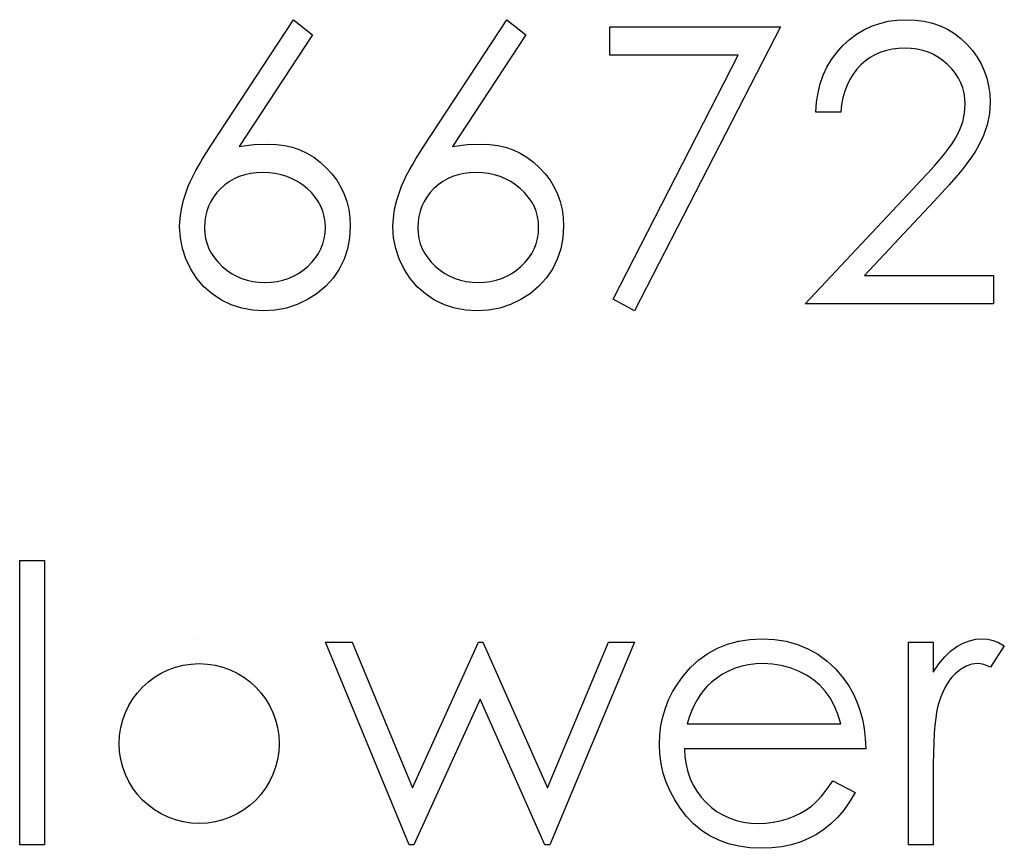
# Model space of a CAD drawing. Header units: inches. Extents: x 1694 to 2505, y -239 to -56.
# Tile 232 of 256: x 1859.725 to 1860.214, y -89.507 to -89.095. Entities that reach past the tile are written whole.
import ezdxf

# ---------------------------------------------------------------- set-up
doc = ezdxf.new("R2010")
doc.units = ezdxf.units.IN
doc.header["$LTSCALE"] = 0.5
doc.header["$MEASUREMENT"] = 0

msp = doc.modelspace()

# ---------------------------------------------------------------- linework, layer by layer
at = {"color": 7, "linetype": 'Continuous'}
for p, q in [((1859.820018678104, -89.15789882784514), (1859.861147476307, -89.09501869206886)), ((1859.861145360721, -89.09501869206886), (1859.8706705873, -89.10249916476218)), ((1859.926015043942, -89.15789882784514), (1859.967143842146, -89.09501869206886)), ((1859.96714306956, -89.09501869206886), (1859.976666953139, -89.10249916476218)), ((1860.152527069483, -89.09684050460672), (1860.156750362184, -89.0958191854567)), ((1860.156750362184, -89.0958191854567), (1860.161166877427, -89.09521191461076)), ((1860.161166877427, -89.09521191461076), (1860.165776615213, -89.09501869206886)), ((1860.165776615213, -89.09501869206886), (1860.170303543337, -89.09521191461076)), ((1860.170303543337, -89.09521191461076), (1860.174637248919, -89.09579158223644)), ((1860.174637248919, -89.09579158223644), (1860.178722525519, -89.09673009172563)), ((1860.018374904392, -89.09855190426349), (1860.103172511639, -89.09855190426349)), ((1860.018375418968, -89.112684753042), (1860.018375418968, -89.09855190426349)), ((1860.103172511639, -89.09855190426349), (1860.030741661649, -89.23988039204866)), ((1860.140961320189, -89.10227833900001), (1860.144632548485, -89.10007008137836)), ((1860.144632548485, -89.10007008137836), (1860.148469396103, -89.0982482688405)), ((1860.148469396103, -89.0982482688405), (1860.152527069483, -89.09684050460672)), ((1860.178722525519, -89.09673009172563), (1860.182614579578, -89.09805504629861)), ((1860.182614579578, -89.09805504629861), (1860.186258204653, -89.09979404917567)), ((1860.186258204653, -89.09979404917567), (1860.189681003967, -89.10189189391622)), ((1859.8706705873, -89.10249916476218), (1859.834261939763, -89.15817486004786)), ((1859.976666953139, -89.10249916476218), (1859.940258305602, -89.15817486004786)), ((1860.134170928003, -89.10793699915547), (1860.137455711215, -89.10490064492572)), ((1860.137455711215, -89.10490064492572), (1860.140961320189, -89.10227833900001)), ((1860.189681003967, -89.10189189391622), (1860.192910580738, -89.10434858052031)), ((1860.192910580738, -89.10434858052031), (1860.195891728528, -89.10721931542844)), ((1860.131162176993, -89.11127698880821), (1860.134170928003, -89.10793699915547)), ((1860.155867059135, -89.11033847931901), (1860.153051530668, -89.11124938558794)), ((1860.158820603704, -89.10967600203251), (1860.155867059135, -89.11033847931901)), ((1860.161912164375, -89.10928955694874), (1860.158820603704, -89.10967600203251)), ((1860.165141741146, -89.10915154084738), (1860.161912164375, -89.10928955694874)), ((1860.168233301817, -89.10928955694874), (1860.165141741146, -89.10915154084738)), ((1860.171186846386, -89.10967600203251), (1860.168233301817, -89.10928955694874)), ((1860.174002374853, -89.11031087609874), (1860.171186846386, -89.10967600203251)), ((1860.17673509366, -89.11122178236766), (1860.174002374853, -89.11031087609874)), ((1860.195891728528, -89.10721931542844), (1860.198596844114, -89.11033847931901)), ((1860.198596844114, -89.11033847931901), (1860.200915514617, -89.11359565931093)), ((1860.082249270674, -89.112684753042), (1860.018375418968, -89.112684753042)), ((1860.020059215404, -89.23400090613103), (1860.082249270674, -89.112684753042)), ((1860.126304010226, -89.11864704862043), (1860.128539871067, -89.1148378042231)), ((1860.128539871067, -89.1148378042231), (1860.131162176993, -89.11127698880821)), ((1860.145433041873, -89.11555548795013), (1860.143169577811, -89.11751531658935)), ((1860.147834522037, -89.11384408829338), (1860.145433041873, -89.11555548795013)), ((1860.150374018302, -89.1124087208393), (1860.147834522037, -89.11384408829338)), ((1860.153051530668, -89.11124938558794), (1860.150374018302, -89.1124087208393)), ((1860.179329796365, -89.11238111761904), (1860.17673509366, -89.11122178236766)), ((1860.18178648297, -89.11378888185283), (1860.179329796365, -89.11238111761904)), ((1860.184132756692, -89.11547267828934), (1860.18178648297, -89.11378888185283)), ((1860.186368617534, -89.11740490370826), (1860.184132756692, -89.11547267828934)), ((1860.200915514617, -89.11359565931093), (1860.202902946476, -89.11699085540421)), ((1860.124454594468, -89.12264951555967), (1860.126304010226, -89.11864704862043)), ((1860.141099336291, -89.11969597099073), (1860.139277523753, -89.12209745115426)), ((1860.143169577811, -89.11751531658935), (1860.141099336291, -89.11969597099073)), ((1860.188411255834, -89.1195303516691), (1860.186368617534, -89.11740490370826)), ((1860.190150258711, -89.12173860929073), (1860.188411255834, -89.1195303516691)), ((1860.202902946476, -89.11699085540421), (1860.204531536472, -89.12049646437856)), ((1860.204531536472, -89.12049646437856), (1860.205773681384, -89.12416769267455)), ((1860.122964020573, -89.12690041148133), (1860.124454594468, -89.12264951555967)), ((1860.137676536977, -89.12471975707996), (1860.136296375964, -89.12753528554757)), ((1860.139277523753, -89.12209745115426), (1860.137676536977, -89.12471975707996)), ((1860.191640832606, -89.1240296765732), (1860.190150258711, -89.12173860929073)), ((1860.192882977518, -89.12645875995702), (1860.191640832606, -89.1240296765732)), ((1860.205773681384, -89.12416769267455), (1860.206684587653, -89.12797693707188)), ((1860.121887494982, -89.1313445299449), (1860.122964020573, -89.12690041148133)), ((1860.136296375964, -89.12753528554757), (1860.135164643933, -89.13057163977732)), ((1860.193821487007, -89.12897065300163), (1860.192882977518, -89.12645875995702)), ((1860.194483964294, -89.13156535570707), (1860.193821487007, -89.12897065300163)), ((1860.206684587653, -89.12797693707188), (1860.207209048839, -89.13189659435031)), ((1860.121169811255, -89.13603707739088), (1860.121887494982, -89.1313445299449)), ((1860.134281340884, -89.13382881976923), (1860.133618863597, -89.13727922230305)), ((1860.135164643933, -89.13057163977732), (1860.134281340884, -89.13382881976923)), ((1860.194898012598, -89.13427047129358), (1860.194483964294, -89.13156535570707)), ((1860.195036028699, -89.13708599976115), (1860.194898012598, -89.13427047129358)), ((1860.207209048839, -89.13189659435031), (1860.20740227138, -89.13598187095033)), ((1860.120838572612, -89.14095045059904), (1860.121169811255, -89.13603707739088)), ((1860.133618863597, -89.13727922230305), (1860.133204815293, -89.14095045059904)), ((1860.194732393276, -89.141557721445), (1860.195036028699, -89.13708599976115)), ((1860.20740227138, -89.13598187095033), (1860.207043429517, -89.14172334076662)), ((1860.133203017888, -89.14095045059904), (1860.120838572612, -89.14095045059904)), ((1860.193821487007, -89.14589142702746), (1860.194732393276, -89.141557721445)), ((1860.207043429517, -89.14172334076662), (1860.205966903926, -89.147271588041)), ((1860.192275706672, -89.15014232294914), (1860.193821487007, -89.14589142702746)), ((1860.205966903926, -89.147271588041), (1860.204200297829, -89.15262661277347)), ((1860.188714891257, -89.15646346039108), (1860.190122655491, -89.15428280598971)), ((1860.190122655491, -89.15428280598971), (1860.192275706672, -89.15014232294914)), ((1860.204200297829, -89.15262661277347), (1860.201688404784, -89.15781601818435)), ((1859.817948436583, -89.16110080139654), (1859.820018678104, -89.15789882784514)), ((1859.834261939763, -89.15817486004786), (1859.841549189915, -89.15718114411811)), ((1859.841549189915, -89.15718114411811), (1859.848532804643, -89.15684990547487)), ((1859.848532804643, -89.15684990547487), (1859.852728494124, -89.15704312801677)), ((1859.852728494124, -89.15704312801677), (1859.856758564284, -89.15759519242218)), ((1859.856758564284, -89.15759519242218), (1859.860623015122, -89.1585060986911)), ((1859.860623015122, -89.1585060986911), (1859.864321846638, -89.15980345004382)), ((1859.923944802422, -89.16110080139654), (1859.926015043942, -89.15789882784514)), ((1859.940258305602, -89.15817486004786), (1859.947545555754, -89.15718114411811)), ((1859.947545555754, -89.15718114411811), (1859.954529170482, -89.15684990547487)), ((1859.954529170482, -89.15684990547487), (1859.958724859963, -89.15704312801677)), ((1859.958724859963, -89.15704312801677), (1859.962754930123, -89.15759519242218)), ((1859.962754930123, -89.15759519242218), (1859.966619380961, -89.1585060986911)), ((1859.966619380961, -89.1585060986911), (1859.970318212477, -89.15980345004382)), ((1860.184850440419, -89.16162526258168), (1860.18697588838, -89.15892014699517)), ((1860.18697588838, -89.15892014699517), (1860.188714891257, -89.15646346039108)), ((1860.201688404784, -89.15781601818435), (1860.200087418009, -89.1604659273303)), ((1859.814277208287, -89.1671459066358), (1859.816016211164, -89.16419236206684)), ((1859.816016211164, -89.16419236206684), (1859.817948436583, -89.16110080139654)), ((1859.864321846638, -89.15980345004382), (1859.867855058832, -89.16145964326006)), ((1859.867855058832, -89.16145964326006), (1859.871250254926, -89.16347467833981)), ((1859.871250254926, -89.16347467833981), (1859.874452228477, -89.16587615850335)), ((1859.920273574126, -89.1671459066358), (1859.922012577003, -89.16419236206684)), ((1859.922012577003, -89.16419236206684), (1859.923944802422, -89.16110080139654)), ((1859.970318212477, -89.15980345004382), (1859.973851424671, -89.16145964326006)), ((1859.973851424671, -89.16145964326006), (1859.977246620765, -89.16347467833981)), ((1859.977246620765, -89.16347467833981), (1859.980448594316, -89.16587615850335)), ((1860.179578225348, -89.1678911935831), (1860.182393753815, -89.16463401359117)), ((1860.182393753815, -89.16463401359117), (1860.184850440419, -89.16162526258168)), ((1860.19815519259, -89.16336426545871), (1860.195891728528, -89.16648342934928)), ((1860.200087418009, -89.1604659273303), (1860.19815519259, -89.16336426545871)), ((1859.812676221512, -89.17001664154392), (1859.814277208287, -89.1671459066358)), ((1859.874452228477, -89.16587615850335), (1859.877516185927, -89.1686364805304)), ((1859.877516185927, -89.1686364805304), (1859.880304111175, -89.17167283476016)), ((1859.918672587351, -89.17001664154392), (1859.920273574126, -89.1671459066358)), ((1859.980448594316, -89.16587615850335), (1859.983512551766, -89.1686364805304)), ((1859.983512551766, -89.1686364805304), (1859.986300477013, -89.17167283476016)), ((1860.176403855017, -89.17142440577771), (1860.179578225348, -89.1678911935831)), ((1860.195891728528, -89.16648342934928), (1860.193297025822, -89.16979581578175)), ((1859.809998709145, -89.17534406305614), (1859.811268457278, -89.1727493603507)), ((1859.811268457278, -89.1727493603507), (1859.812676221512, -89.17001664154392)), ((1859.831722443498, -89.17410191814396), (1859.829348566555, -89.17548207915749)), ((1859.834261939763, -89.17297018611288), (1859.831722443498, -89.17410191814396)), ((1859.83696705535, -89.17211448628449), (1859.834261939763, -89.17297018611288)), ((1859.839810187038, -89.17147961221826), (1859.83696705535, -89.17211448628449)), ((1859.842791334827, -89.17112077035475), (1859.839810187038, -89.17147961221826)), ((1859.845936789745, -89.1709827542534), (1859.842791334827, -89.17112077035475)), ((1859.849112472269, -89.17112077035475), (1859.845938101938, -89.1709827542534)), ((1859.852148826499, -89.17147961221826), (1859.849112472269, -89.17112077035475)), ((1859.855074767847, -89.17211448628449), (1859.852148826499, -89.17147961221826)), ((1859.857890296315, -89.17297018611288), (1859.855074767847, -89.17211448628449)), ((1859.860567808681, -89.17410191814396), (1859.857890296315, -89.17297018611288)), ((1859.863134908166, -89.17548207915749), (1859.860567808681, -89.17410191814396)), ((1859.880304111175, -89.17167283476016), (1859.882733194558, -89.17487480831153)), ((1859.915995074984, -89.17534406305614), (1859.917264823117, -89.1727493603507)), ((1859.917264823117, -89.1727493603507), (1859.918672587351, -89.17001664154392)), ((1859.937718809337, -89.17410191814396), (1859.935344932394, -89.17548207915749)), ((1859.940258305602, -89.17297018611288), (1859.937718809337, -89.17410191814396)), ((1859.942963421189, -89.17211448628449), (1859.940258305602, -89.17297018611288)), ((1859.945806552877, -89.17147961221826), (1859.942963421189, -89.17211448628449)), ((1859.948787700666, -89.17112077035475), (1859.945806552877, -89.17147961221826)), ((1859.951932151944, -89.1709827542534), (1859.948787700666, -89.17112077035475)), ((1859.955108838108, -89.17112077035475), (1859.951934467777, -89.1709827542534)), ((1859.958145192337, -89.17147961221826), (1859.955108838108, -89.17112077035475)), ((1859.961071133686, -89.17211448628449), (1859.958145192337, -89.17147961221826)), ((1859.963886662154, -89.17297018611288), (1859.961071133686, -89.17211448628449)), ((1859.96656417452, -89.17410191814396), (1859.963886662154, -89.17297018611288)), ((1859.969131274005, -89.17548207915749), (1859.96656417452, -89.17410191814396)), ((1859.986300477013, -89.17167283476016), (1859.988729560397, -89.17487480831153)), ((1860.172870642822, -89.17523365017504), (1860.176403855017, -89.17142440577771)), ((1860.190343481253, -89.17338423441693), (1860.187086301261, -89.177165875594)), ((1860.193297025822, -89.16979581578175), (1860.190343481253, -89.17338423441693)), ((1859.807983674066, -89.18022983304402), (1859.808922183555, -89.17785595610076)), ((1859.808922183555, -89.17785595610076), (1859.809998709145, -89.17534406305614)), ((1859.825014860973, -89.17898768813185), (1859.823137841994, -89.18103032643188)), ((1859.827112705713, -89.17711066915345), (1859.825014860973, -89.17898768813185)), ((1859.829348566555, -89.17548207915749), (1859.827112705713, -89.17711066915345)), ((1859.86559159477, -89.17711066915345), (1859.863134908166, -89.17548207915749)), ((1859.867937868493, -89.17898768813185), (1859.86559159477, -89.17711066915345)), ((1859.870063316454, -89.18103032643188), (1859.867937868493, -89.17898768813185)), ((1859.882733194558, -89.17487480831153), (1859.884775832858, -89.17824240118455)), ((1859.884775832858, -89.17824240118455), (1859.886432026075, -89.18177561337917)), ((1859.913980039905, -89.18022983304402), (1859.914918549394, -89.17785595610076)), ((1859.914918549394, -89.17785595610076), (1859.915995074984, -89.17534406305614)), ((1859.931011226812, -89.17898768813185), (1859.929134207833, -89.18103032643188)), ((1859.933109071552, -89.17711066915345), (1859.931011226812, -89.17898768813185)), ((1859.935344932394, -89.17548207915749), (1859.933109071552, -89.17711066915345)), ((1859.971587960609, -89.17711066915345), (1859.969131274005, -89.17548207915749)), ((1859.973934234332, -89.17898768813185), (1859.971587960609, -89.17711066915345)), ((1859.976059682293, -89.18103032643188), (1859.973934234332, -89.17898768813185)), ((1859.988729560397, -89.17487480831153), (1859.990772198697, -89.17824240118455)), ((1859.990772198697, -89.17824240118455), (1859.992428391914, -89.18177561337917)), ((1860.11553875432, -89.23634717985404), (1860.168978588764, -89.1793189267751)), ((1860.168978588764, -89.1793189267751), (1860.172870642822, -89.17523365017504)), ((1860.187086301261, -89.177165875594), (1860.183470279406, -89.18116834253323)), ((1859.806520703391, -89.18481196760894), (1859.807983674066, -89.18022983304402)), ((1859.821509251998, -89.18321098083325), (1859.820129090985, -89.18547444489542)), ((1859.823137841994, -89.18103032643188), (1859.821509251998, -89.18321098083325)), ((1859.871912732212, -89.18321098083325), (1859.870063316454, -89.18103032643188)), ((1859.873486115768, -89.18547444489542), (1859.871912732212, -89.18321098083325)), ((1859.886432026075, -89.18177561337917), (1859.887729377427, -89.1855020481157)), ((1859.91251706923, -89.18481196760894), (1859.913980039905, -89.18022983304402)), ((1859.927505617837, -89.18321098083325), (1859.926125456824, -89.18547444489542)), ((1859.929134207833, -89.18103032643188), (1859.927505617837, -89.18321098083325)), ((1859.977909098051, -89.18321098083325), (1859.976059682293, -89.18103032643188)), ((1859.979482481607, -89.18547444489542), (1859.977909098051, -89.18321098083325)), ((1859.992428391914, -89.18177561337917), (1859.993725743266, -89.1855020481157)), ((1860.183470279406, -89.18116834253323), (1860.179523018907, -89.1854192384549)), ((1859.805471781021, -89.18928368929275), (1859.806520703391, -89.18481196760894)), ((1859.818997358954, -89.18784832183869), (1859.818114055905, -89.19033261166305)), ((1859.820129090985, -89.18547444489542), (1859.818997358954, -89.18784832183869)), ((1859.87478346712, -89.18784832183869), (1859.873486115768, -89.18547444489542)), ((1859.87577718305, -89.19033261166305), (1859.87478346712, -89.18784832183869)), ((1859.887729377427, -89.1855020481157), (1859.888667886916, -89.18939410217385)), ((1859.91146814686, -89.18928368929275), (1859.91251706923, -89.18481196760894)), ((1859.924993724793, -89.18784832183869), (1859.924110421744, -89.19033261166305)), ((1859.926125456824, -89.18547444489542), (1859.924993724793, -89.18784832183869)), ((1859.980779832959, -89.18784832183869), (1859.979482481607, -89.18547444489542)), ((1859.981773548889, -89.19033261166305), (1859.980779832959, -89.18784832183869)), ((1859.993725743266, -89.1855020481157), (1859.994664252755, -89.18939410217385)), ((1860.179523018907, -89.1854192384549), (1860.145046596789, -89.22221433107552)), ((1859.804616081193, -89.19792349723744), (1859.804836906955, -89.19367260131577)), ((1859.804836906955, -89.19367260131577), (1859.805471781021, -89.18928368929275)), ((1859.817479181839, -89.19292731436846), (1859.817120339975, -89.19560482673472)), ((1859.818114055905, -89.19033261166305), (1859.817479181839, -89.19292731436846)), ((1859.876467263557, -89.19292731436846), (1859.87577718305, -89.19033261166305)), ((1859.876908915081, -89.19560482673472), (1859.876467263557, -89.19292731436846)), ((1859.888667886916, -89.18939410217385), (1859.889219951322, -89.19345177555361)), ((1859.889219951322, -89.19345177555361), (1859.889413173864, -89.197675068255)), ((1859.910612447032, -89.19792349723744), (1859.910833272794, -89.19367260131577)), ((1859.910833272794, -89.19367260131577), (1859.91146814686, -89.18928368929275)), ((1859.923475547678, -89.19292731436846), (1859.923116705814, -89.19560482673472)), ((1859.924110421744, -89.19033261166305), (1859.923475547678, -89.19292731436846)), ((1859.982463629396, -89.19292731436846), (1859.981773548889, -89.19033261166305)), ((1859.98290528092, -89.19560482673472), (1859.982463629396, -89.19292731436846)), ((1859.994664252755, -89.18939410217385), (1859.995216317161, -89.19345177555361)), ((1859.995216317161, -89.19345177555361), (1859.995409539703, -89.197675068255)), ((1859.804974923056, -89.20347174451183), (1859.804616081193, -89.19792349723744)), ((1859.817120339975, -89.19560482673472), (1859.816982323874, -89.1984203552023)), ((1859.816982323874, -89.1984203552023), (1859.817120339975, -89.20120828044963)), ((1859.877046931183, -89.1984203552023), (1859.876908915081, -89.19560482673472)), ((1859.876908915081, -89.20120828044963), (1859.877046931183, -89.1984203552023)), ((1859.889413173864, -89.197675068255), (1859.88908193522, -89.20344414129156)), ((1859.910971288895, -89.20347174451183), (1859.910612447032, -89.19792349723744)), ((1859.923116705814, -89.19560482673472), (1859.922978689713, -89.1984203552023)), ((1859.922978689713, -89.1984203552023), (1859.923116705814, -89.20120828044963)), ((1859.983043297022, -89.1984203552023), (1859.98290528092, -89.19560482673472)), ((1859.98290528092, -89.20120828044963), (1859.983043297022, -89.1984203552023)), ((1859.995409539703, -89.197675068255), (1859.995078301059, -89.20344414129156)), ((1859.805996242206, -89.20885437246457), (1859.804974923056, -89.20347174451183)), ((1859.817120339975, -89.20120828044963), (1859.817534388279, -89.2038581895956)), ((1859.876494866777, -89.2038581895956), (1859.876908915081, -89.20120828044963)), ((1859.88908193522, -89.20344414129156), (1859.88803301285, -89.2089371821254)), ((1859.911992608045, -89.20885437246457), (1859.910971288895, -89.20347174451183)), ((1859.923116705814, -89.20120828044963), (1859.923530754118, -89.2038581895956)), ((1859.982491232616, -89.2038581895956), (1859.98290528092, -89.20120828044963)), ((1859.995078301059, -89.20344414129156), (1859.994029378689, -89.2089371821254)), ((1859.817534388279, -89.2038581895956), (1859.818224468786, -89.20645289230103)), ((1859.818224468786, -89.20645289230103), (1859.819190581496, -89.20890957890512)), ((1859.874838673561, -89.20890957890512), (1859.87580478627, -89.20645289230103)), ((1859.87580478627, -89.20645289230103), (1859.876494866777, -89.2038581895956)), ((1859.923530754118, -89.2038581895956), (1859.924220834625, -89.20645289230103)), ((1859.924220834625, -89.20645289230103), (1859.925186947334, -89.20890957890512)), ((1859.9808350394, -89.20890957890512), (1859.981801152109, -89.20645289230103)), ((1859.981801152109, -89.20645289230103), (1859.982491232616, -89.2038581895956)), ((1859.807735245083, -89.21404377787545), (1859.805996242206, -89.20885437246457)), ((1859.819190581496, -89.20890957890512), (1859.820405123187, -89.21128345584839)), ((1859.820405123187, -89.21128345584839), (1859.821923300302, -89.2135193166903)), ((1859.821923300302, -89.2135193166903), (1859.8236899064, -89.21569997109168)), ((1859.870311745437, -89.21569997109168), (1859.872105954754, -89.2135193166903)), ((1859.872105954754, -89.2135193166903), (1859.873596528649, -89.21128345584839)), ((1859.873596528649, -89.21128345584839), (1859.874838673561, -89.20890957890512)), ((1859.88803301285, -89.2089371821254), (1859.886321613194, -89.21412658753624)), ((1859.913731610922, -89.21404377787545), (1859.911992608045, -89.20885437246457)), ((1859.925186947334, -89.20890957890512), (1859.926401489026, -89.21128345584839)), ((1859.926401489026, -89.21128345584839), (1859.927919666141, -89.2135193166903)), ((1859.927919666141, -89.2135193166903), (1859.929686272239, -89.21569997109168)), ((1859.976308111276, -89.21569997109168), (1859.978102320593, -89.2135193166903)), ((1859.978102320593, -89.2135193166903), (1859.979592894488, -89.21128345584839)), ((1859.979592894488, -89.21128345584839), (1859.9808350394, -89.20890957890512)), ((1859.994029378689, -89.2089371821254), (1859.992317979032, -89.21412658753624)), ((1859.810136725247, -89.21909516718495), (1859.807735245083, -89.21404377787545)), ((1859.8236899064, -89.21569997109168), (1859.82576014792, -89.21774260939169)), ((1859.82576014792, -89.21774260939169), (1859.828023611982, -89.21961962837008)), ((1859.865978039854, -89.21961962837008), (1859.868241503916, -89.21774260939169)), ((1859.868241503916, -89.21774260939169), (1859.870311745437, -89.21569997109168)), ((1859.886321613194, -89.21412658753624), (1859.88389252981, -89.21906756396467)), ((1859.916133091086, -89.21909516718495), (1859.913731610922, -89.21404377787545)), ((1859.929686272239, -89.21569997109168), (1859.931756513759, -89.21774260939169)), ((1859.931756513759, -89.21774260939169), (1859.934019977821, -89.21961962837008)), ((1859.971974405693, -89.21961962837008), (1859.974237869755, -89.21774260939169)), ((1859.974237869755, -89.21774260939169), (1859.976308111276, -89.21569997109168)), ((1859.992317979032, -89.21412658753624), (1859.989888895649, -89.21906756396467)), ((1859.813145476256, -89.22376011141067), (1859.810136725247, -89.21909516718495)), ((1859.828023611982, -89.21961962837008), (1859.830397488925, -89.22124821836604)), ((1859.830397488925, -89.22124821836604), (1859.83288177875, -89.22262837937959)), ((1859.83288177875, -89.22262837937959), (1859.835476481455, -89.22373250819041)), ((1859.858552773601, -89.22373250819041), (1859.861147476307, -89.22262837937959)), ((1859.861147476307, -89.22262837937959), (1859.863631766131, -89.22124821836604)), ((1859.863631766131, -89.22124821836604), (1859.865978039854, -89.21961962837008)), ((1859.88389252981, -89.21906756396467), (1859.88085617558, -89.22359449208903)), ((1859.919141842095, -89.22376011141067), (1859.916133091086, -89.21909516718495)), ((1859.934019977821, -89.21961962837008), (1859.936393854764, -89.22124821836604)), ((1859.936393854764, -89.22124821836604), (1859.938878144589, -89.22262837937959)), ((1859.938878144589, -89.22262837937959), (1859.941472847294, -89.22373250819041)), ((1859.96454913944, -89.22373250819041), (1859.967143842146, -89.22262837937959)), ((1859.967143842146, -89.22262837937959), (1859.96962813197, -89.22124821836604)), ((1859.96962813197, -89.22124821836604), (1859.971974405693, -89.21961962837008)), ((1859.989888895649, -89.21906756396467), (1859.986852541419, -89.22359449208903)), ((1860.145046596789, -89.22221433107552), (1860.209168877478, -89.22221433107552)), ((1860.209168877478, -89.22221433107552), (1860.209168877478, -89.23634717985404)), ((1859.816706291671, -89.22787299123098), (1859.813145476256, -89.22376011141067)), ((1859.820763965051, -89.23143380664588), (1859.816706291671, -89.22787299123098)), ((1859.835476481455, -89.22373250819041), (1859.838181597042, -89.22461581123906)), ((1859.838181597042, -89.22461581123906), (1859.84102472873, -89.22525068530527)), ((1859.84102472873, -89.22525068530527), (1859.843950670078, -89.22560952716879)), ((1859.843950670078, -89.22560952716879), (1859.847014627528, -89.22574754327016)), ((1859.847014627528, -89.22574754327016), (1859.850078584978, -89.22560952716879)), ((1859.850078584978, -89.22560952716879), (1859.853004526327, -89.22525068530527)), ((1859.853004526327, -89.22525068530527), (1859.855847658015, -89.22461581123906)), ((1859.855847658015, -89.22461581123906), (1859.858552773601, -89.22373250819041)), ((1859.877212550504, -89.22762456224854), (1859.873016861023, -89.23118537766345)), ((1859.88085617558, -89.22359449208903), (1859.877212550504, -89.22762456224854)), ((1859.92270265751, -89.22787299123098), (1859.919141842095, -89.22376011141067)), ((1859.92676033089, -89.23143380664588), (1859.92270265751, -89.22787299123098)), ((1859.941472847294, -89.22373250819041), (1859.944177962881, -89.22461581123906)), ((1859.944177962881, -89.22461581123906), (1859.947021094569, -89.22525068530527)), ((1859.947021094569, -89.22525068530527), (1859.949947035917, -89.22560952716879)), ((1859.949947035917, -89.22560952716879), (1859.953010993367, -89.22574754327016)), ((1859.953010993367, -89.22574754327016), (1859.956074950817, -89.22560952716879)), ((1859.956074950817, -89.22560952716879), (1859.959000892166, -89.22525068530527)), ((1859.959000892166, -89.22525068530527), (1859.961844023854, -89.22461581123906)), ((1859.961844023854, -89.22461581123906), (1859.96454913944, -89.22373250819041)), ((1859.983208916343, -89.22762456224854), (1859.979013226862, -89.23118537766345)), ((1859.986852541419, -89.22359449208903), (1859.983208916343, -89.22762456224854)), ((1859.825346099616, -89.23444255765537), (1859.820763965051, -89.23143380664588)), ((1859.873016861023, -89.23118537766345), (1859.868213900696, -89.23424933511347)), ((1859.931342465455, -89.23444255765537), (1859.92676033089, -89.23143380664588)), ((1859.979013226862, -89.23118537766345), (1859.974210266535, -89.23424933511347)), ((1859.830287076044, -89.23681643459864), (1859.825346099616, -89.23444255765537)), ((1859.835448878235, -89.23852783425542), (1859.830287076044, -89.23681643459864)), ((1859.863052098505, -89.23670602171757), (1859.857669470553, -89.23847262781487)), ((1859.868213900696, -89.23424933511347), (1859.863052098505, -89.23670602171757)), ((1859.936283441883, -89.23681643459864), (1859.931342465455, -89.23444255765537)), ((1859.941445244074, -89.23852783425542), (1859.936283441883, -89.23681643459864)), ((1859.969048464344, -89.23670602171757), (1859.963665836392, -89.23847262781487)), ((1859.974210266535, -89.23424933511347), (1859.969048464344, -89.23670602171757)), ((1860.030741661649, -89.23988039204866), (1860.020059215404, -89.23400090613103)), ((1860.209168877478, -89.23634717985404), (1860.11553875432, -89.23634717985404)), ((1859.840803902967, -89.23954915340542), (1859.835448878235, -89.23852783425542)), ((1859.846352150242, -89.23988039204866), (1859.840803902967, -89.23954915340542)), ((1859.852121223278, -89.23952155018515), (1859.846352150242, -89.23988039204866)), ((1859.857669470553, -89.23847262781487), (1859.852121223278, -89.23952155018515)), ((1859.946800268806, -89.23954915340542), (1859.941445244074, -89.23852783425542)), ((1859.952348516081, -89.23988039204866), (1859.946800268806, -89.23954915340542)), ((1859.958117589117, -89.23952155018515), (1859.952348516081, -89.23988039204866)), ((1859.963665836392, -89.23847262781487), (1859.958117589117, -89.23952155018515)), ((1859.725117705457, -89.36404756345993), (1859.737485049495, -89.36404756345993)), ((1859.725118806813, -89.50537605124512), (1859.725118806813, -89.36404756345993)), ((1859.737485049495, -89.36404756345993), (1859.737485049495, -89.50537605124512)), ((1859.814387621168, -89.40291289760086), (1859.814386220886, -89.40291289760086)), ((1860.076977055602, -89.40556280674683), (1860.082359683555, -89.40407223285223)), ((1860.082359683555, -89.40407223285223), (1860.088045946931, -89.40321653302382)), ((1860.088045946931, -89.40321653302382), (1860.09406344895, -89.40291289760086)), ((1860.09406344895, -89.40291289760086), (1860.10024657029, -89.40321653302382)), ((1860.10024657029, -89.40321653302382), (1860.106126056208, -89.40415504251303)), ((1860.106126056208, -89.40415504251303), (1860.111674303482, -89.40570082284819)), ((1860.193959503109, -89.4051211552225), (1860.19716147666, -89.40387901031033)), ((1860.19716147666, -89.40387901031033), (1860.200391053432, -89.4031613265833)), ((1860.200391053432, -89.4031613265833), (1860.203703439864, -89.40291289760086)), ((1860.203703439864, -89.40291289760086), (1860.206270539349, -89.40313372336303)), ((1860.206270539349, -89.40313372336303), (1860.208920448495, -89.40376859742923)), ((1860.208920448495, -89.40376859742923), (1860.211653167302, -89.4048451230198)), ((1859.877046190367, -89.40467950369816), (1859.890324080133, -89.40467950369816)), ((1859.918755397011, -89.50537605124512), (1859.877046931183, -89.40467950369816)), ((1859.890324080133, -89.40467950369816), (1859.920328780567, -89.47711035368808)), ((1859.920328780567, -89.47711035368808), (1859.953204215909, -89.40467950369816)), ((1859.953204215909, -89.40467950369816), (1859.95530206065, -89.40467950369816)), ((1859.95530206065, -89.40467950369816), (1859.987459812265, -89.47711035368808)), ((1859.987459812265, -89.47711035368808), (1860.017740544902, -89.40467950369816)), ((1860.030741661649, -89.40467950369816), (1859.988646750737, -89.50537605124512)), ((1860.017740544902, -89.40467950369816), (1860.030741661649, -89.40467950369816)), ((1860.067122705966, -89.41025535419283), (1860.071898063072, -89.40760544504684)), ((1860.071898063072, -89.40760544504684), (1860.076977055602, -89.40556280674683)), ((1860.111674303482, -89.40570082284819), (1860.116891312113, -89.40785387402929)), ((1860.116891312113, -89.40785387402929), (1860.121804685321, -89.41064179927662)), ((1860.166769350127, -89.40467950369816), (1860.179136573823, -89.40467950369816)), ((1860.166770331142, -89.50537605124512), (1860.166770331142, -89.40467950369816)), ((1860.179136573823, -89.40467950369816), (1860.179136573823, -89.41950243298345)), ((1860.184850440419, -89.41193915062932), (1860.187803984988, -89.40909601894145)), ((1860.187803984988, -89.40909601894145), (1860.190840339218, -89.40683255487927)), ((1860.190840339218, -89.40683255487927), (1860.193959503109, -89.4051211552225)), ((1860.21446869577, -89.40636330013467), (1860.207678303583, -89.41707334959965)), ((1860.211653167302, -89.4048451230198), (1860.21446869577, -89.40636330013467)), ((1860.058538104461, -89.4172941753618), (1860.062678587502, -89.4134573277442)), ((1860.062678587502, -89.4134573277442), (1860.067122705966, -89.41025535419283)), ((1860.121804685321, -89.41064179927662), (1860.126386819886, -89.41406459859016)), ((1860.126386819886, -89.41406459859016), (1860.130665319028, -89.41809466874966)), ((1860.181952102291, -89.41541715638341), (1860.184850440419, -89.41193915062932)), ((1860.054701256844, -89.42168308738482), (1860.058538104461, -89.4172941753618)), ((1860.077473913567, -89.41897797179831), (1860.074437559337, -89.420578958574)), ((1860.080675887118, -89.41762541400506), (1860.077473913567, -89.41897797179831)), ((1860.083960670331, -89.41660409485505), (1860.080675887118, -89.41762541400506)), ((1860.087411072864, -89.41585880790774), (1860.083960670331, -89.41660409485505)), ((1860.0909994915, -89.41541715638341), (1860.087411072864, -89.41585880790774)), ((1860.094698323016, -89.41527914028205), (1860.0909994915, -89.41541715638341)), ((1860.09922525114, -89.41549996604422), (1860.094698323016, -89.41527914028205)), ((1860.103641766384, -89.41621764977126), (1860.09922525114, -89.41549996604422)), ((1860.107975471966, -89.41737698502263), (1860.103641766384, -89.41621764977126)), ((1860.112171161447, -89.41903317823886), (1860.107975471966, -89.41737698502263)), ((1860.116118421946, -89.42104821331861), (1860.112171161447, -89.41903317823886)), ((1860.130665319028, -89.41809466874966), (1860.134612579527, -89.42273200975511)), ((1860.179136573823, -89.41950243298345), (1860.181952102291, -89.41541715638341)), ((1860.192634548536, -89.41826028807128), (1860.189819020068, -89.420578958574)), ((1860.195477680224, -89.41660409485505), (1860.192634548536, -89.41826028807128)), ((1860.198403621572, -89.41561037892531), (1860.195477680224, -89.41660409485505)), ((1860.201357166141, -89.41527914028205), (1860.198403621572, -89.41561037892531)), ((1860.202709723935, -89.41538955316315), (1860.201357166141, -89.41527914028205)), ((1860.204227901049, -89.4157207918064), (1860.202709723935, -89.41538955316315)), ((1860.205884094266, -89.41630045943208), (1860.204227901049, -89.4157207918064)), ((1860.207678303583, -89.41707334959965), (1860.205884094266, -89.41630045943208)), ((1860.051996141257, -89.42543712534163), (1860.054701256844, -89.42168308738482)), ((1860.071539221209, -89.42251118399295), (1860.068751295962, -89.42471944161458)), ((1860.074437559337, -89.420578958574), (1860.071539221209, -89.42251118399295)), ((1860.11965163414, -89.42336688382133), (1860.116118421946, -89.42104821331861)), ((1860.122798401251, -89.42598918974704), (1860.11965163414, -89.42336688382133)), ((1860.134612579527, -89.42273200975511), (1860.137152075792, -89.42634803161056)), ((1860.187196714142, -89.4235877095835), (1860.186037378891, -89.4253543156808)), ((1860.188466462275, -89.4219867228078), (1860.187196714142, -89.4235877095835)), ((1860.189819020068, -89.420578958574), (1860.188466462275, -89.4219867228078)), ((1860.049622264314, -89.42932917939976), (1860.051996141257, -89.42543712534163)), ((1860.065024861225, -89.42858389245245), (1860.063341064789, -89.43081975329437)), ((1860.066819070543, -89.42654125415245), (1860.065024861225, -89.42858389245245)), ((1860.068751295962, -89.42471944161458), (1860.066819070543, -89.42654125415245)), ((1860.125503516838, -89.4289151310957), (1860.122798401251, -89.42598918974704)), ((1860.137152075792, -89.42634803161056), (1860.139332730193, -89.43015727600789)), ((1860.18493325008, -89.42731414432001), (1860.18391193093, -89.42946719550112)), ((1860.186037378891, -89.4253543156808), (1860.18493325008, -89.42731414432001)), ((1859.953894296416, -89.43294520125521), (1859.921046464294, -89.50537605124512)), ((1859.986079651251, -89.50537605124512), (1859.953894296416, -89.43294520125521)), ((1860.046006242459, -89.43747212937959), (1860.047634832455, -89.433331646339)), ((1860.047634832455, -89.433331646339), (1860.049622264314, -89.42932917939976)), ((1860.061795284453, -89.43327643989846), (1860.060359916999, -89.43598155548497)), ((1860.063341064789, -89.43081975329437), (1860.061795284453, -89.43327643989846)), ((1860.127877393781, -89.43222751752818), (1860.125503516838, -89.4289151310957)), ((1860.129947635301, -89.43606436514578), (1860.127877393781, -89.43222751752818)), ((1860.139332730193, -89.43015727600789), (1860.141209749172, -89.43421494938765)), ((1860.182973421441, -89.43178586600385), (1860.182117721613, -89.43429775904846)), ((1860.18391193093, -89.42946719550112), (1860.182973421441, -89.43178586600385)), ((1860.044736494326, -89.4417506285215), (1860.046006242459, -89.43747212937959)), ((1860.060359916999, -89.43598155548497), (1860.059034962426, -89.43887989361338)), ((1860.131741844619, -89.44042567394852), (1860.129947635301, -89.43606436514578)), ((1860.141209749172, -89.43421494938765), (1860.142727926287, -89.43846584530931)), ((1860.142727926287, -89.43846584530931), (1860.143942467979, -89.44293756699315)), ((1860.181344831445, -89.43697527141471), (1860.18082037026, -89.43937675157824)), ((1860.182117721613, -89.43429775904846), (1860.181344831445, -89.43697527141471)), ((1860.043825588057, -89.44613954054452), (1860.044736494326, -89.4417506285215)), ((1860.057848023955, -89.44197145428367), (1860.056771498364, -89.44531144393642)), ((1860.059034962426, -89.43887989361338), (1860.057848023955, -89.44197145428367)), ((1860.133203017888, -89.44531144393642), (1860.131741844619, -89.44042567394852)), ((1860.143942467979, -89.44293756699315), (1860.144825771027, -89.44763011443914)), ((1860.180378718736, -89.44233029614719), (1860.179992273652, -89.44583590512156)), ((1860.18082037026, -89.43937675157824), (1860.180378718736, -89.44233029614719)), ((1860.043301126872, -89.4506664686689), (1860.043825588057, -89.44613954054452)), ((1860.056771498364, -89.44531144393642), (1860.133204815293, -89.44531144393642)), ((1860.144825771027, -89.44763011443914), (1860.145350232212, -89.45254348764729)), ((1860.179992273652, -89.44583590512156), (1860.179688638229, -89.44989357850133)), ((1860.04310790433, -89.45530380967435), (1860.043301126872, -89.4506664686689)), ((1860.145350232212, -89.45254348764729), (1860.145571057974, -89.45767768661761)), ((1860.179688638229, -89.44989357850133), (1860.179440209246, -89.45447571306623)), ((1860.043328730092, -89.46024478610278), (1860.04310790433, -89.45530380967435)), ((1860.145571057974, -89.45767768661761), (1860.055474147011, -89.45767768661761)), ((1860.055474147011, -89.45767768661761), (1860.055722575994, -89.46165255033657)), ((1860.179440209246, -89.45447571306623), (1860.179274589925, -89.45960991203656)), ((1860.043936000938, -89.46507534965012), (1860.043328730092, -89.46024478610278)), ((1860.055722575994, -89.46165255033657), (1860.056274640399, -89.4654617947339)), ((1860.179274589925, -89.45960991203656), (1860.179164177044, -89.46529617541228)), ((1860.044984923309, -89.46974029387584), (1860.043936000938, -89.46507534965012)), ((1860.056274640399, -89.4654617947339), (1860.057157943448, -89.46907781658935)), ((1860.179164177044, -89.46529617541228), (1860.179136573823, -89.47153450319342)), ((1860.046475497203, -89.47429482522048), (1860.044984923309, -89.46974029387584)), ((1860.057157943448, -89.46907781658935), (1860.05837248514, -89.4725006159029)), ((1860.05837248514, -89.4725006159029), (1860.059863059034, -89.47573019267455)), ((1860.179136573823, -89.47153450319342), (1860.179136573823, -89.50537605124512)), ((1860.048352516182, -89.47873894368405), (1860.046475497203, -89.47429482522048)), ((1860.059863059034, -89.47573019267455), (1860.061684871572, -89.47879415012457)), ((1860.12373691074, -89.48105761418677), (1860.126469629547, -89.47763481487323)), ((1860.126469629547, -89.47763481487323), (1860.129285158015, -89.47357714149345)), ((1860.129284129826, -89.47357714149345), (1860.140271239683, -89.47934621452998)), ((1860.050643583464, -89.48304504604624), (1860.048352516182, -89.47873894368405)), ((1860.061684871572, -89.47879415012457), (1860.063837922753, -89.48166488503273)), ((1860.063837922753, -89.48166488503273), (1860.066294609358, -89.48437000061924)), ((1860.121114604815, -89.4839283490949), (1860.12373691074, -89.48105761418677)), ((1860.140271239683, -89.47934621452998), (1860.137566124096, -89.48395595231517)), ((1860.053376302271, -89.48721313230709), (1860.050643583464, -89.48304504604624)), ((1860.056523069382, -89.49124320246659), (1860.053376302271, -89.48721313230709)), ((1860.066294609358, -89.48437000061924), (1860.068999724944, -89.48679908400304)), ((1860.068999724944, -89.48679908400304), (1860.071842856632, -89.48892453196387)), ((1860.116008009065, -89.48801362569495), (1860.11860271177, -89.48616420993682)), ((1860.11860271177, -89.48616420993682), (1860.121114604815, -89.4839283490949)), ((1860.137566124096, -89.48395595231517), (1860.134667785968, -89.48809643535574)), ((1860.060028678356, -89.49496963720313), (1860.056523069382, -89.49124320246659)), ((1860.071842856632, -89.48892453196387), (1860.074851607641, -89.49071874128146)), ((1860.074851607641, -89.49071874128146), (1860.078025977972, -89.4921817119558)), ((1860.078025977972, -89.4921817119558), (1860.081338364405, -89.49331344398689)), ((1860.103117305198, -89.49345146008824), (1860.106650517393, -89.49243014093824)), ((1860.106650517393, -89.49243014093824), (1860.110045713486, -89.49116039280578)), ((1860.110045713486, -89.49116039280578), (1860.113164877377, -89.48966981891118)), ((1860.113164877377, -89.48966981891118), (1860.116008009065, -89.48801362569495)), ((1860.131576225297, -89.491795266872), (1860.128263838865, -89.49499724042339)), ((1860.134667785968, -89.48809643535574), (1860.131576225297, -89.491795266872)), ((1860.063893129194, -89.49819921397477), (1860.060028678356, -89.49496963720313)), ((1860.081338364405, -89.49331344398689), (1860.084816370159, -89.49411393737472)), ((1860.084816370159, -89.49411393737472), (1860.088432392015, -89.49461079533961)), ((1860.088432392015, -89.49461079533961), (1860.092214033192, -89.49477641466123)), ((1860.092214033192, -89.49477641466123), (1860.095912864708, -89.49463839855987)), ((1860.095912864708, -89.49463839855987), (1860.099528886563, -89.49419674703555)), ((1860.099528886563, -89.49419674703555), (1860.103117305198, -89.49345146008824)), ((1860.128263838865, -89.49499724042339), (1860.12475822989, -89.4977851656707)), ((1860.068061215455, -89.50093193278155), (1860.063893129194, -89.49819921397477)), ((1860.072532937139, -89.50316779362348), (1860.068061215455, -89.50093193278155)), ((1860.121059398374, -89.50021424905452), (1860.117112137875, -89.50231209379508)), ((1860.12475822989, -89.4977851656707), (1860.121059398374, -89.50021424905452)), ((1859.737485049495, -89.50537605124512), (1859.725118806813, -89.50537605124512)), ((1859.921046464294, -89.50537605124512), (1859.918755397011, -89.50537605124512)), ((1859.988646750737, -89.50537605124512), (1859.986079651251, -89.50537605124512)), ((1860.077363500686, -89.5049067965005), (1860.072532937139, -89.50316779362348)), ((1860.082497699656, -89.50614894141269), (1860.077363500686, -89.5049067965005)), ((1860.08796313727, -89.50689422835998), (1860.082497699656, -89.50614894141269)), ((1860.093759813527, -89.50714265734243), (1860.08796313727, -89.50689422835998)), ((1860.098976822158, -89.50694943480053), (1860.093759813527, -89.50714265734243)), ((1860.103917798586, -89.50636976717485), (1860.098976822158, -89.50694943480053)), ((1860.108582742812, -89.50540365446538), (1860.103917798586, -89.50636976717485)), ((1860.112971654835, -89.50405109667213), (1860.108582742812, -89.50540365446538)), ((1860.117112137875, -89.50231209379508), (1860.112971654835, -89.50405109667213)), ((1860.179136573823, -89.50537605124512), (1860.166770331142, -89.50537605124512))]:
    msp.add_line(p, q, dxfattribs=at)
msp.add_arc((1859.814332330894, -89.45501993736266), 0.03974079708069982, 90.00011925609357, 89.99987913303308, dxfattribs=at)

doc.saveas('drawing.dxf')
